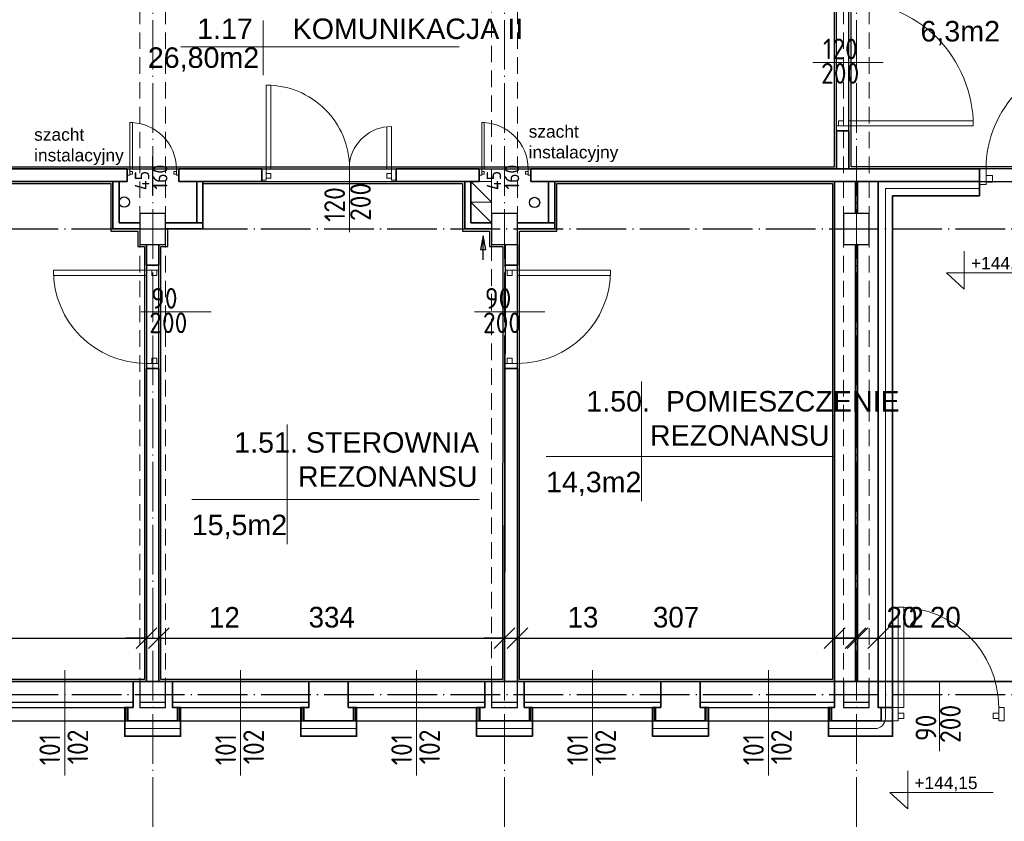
# Model space of a CAD drawing. Header units: millimetres. Extents: x -642 to 14033, y 1994 to 13520.
# Tile 58 of 72: x 7259 to 8210, y 11125 to 11900. Entities that reach past the tile are written whole.
import ezdxf

# ---------------------------------------------------------------- set-up
doc = ezdxf.new("R2010")
doc.units = ezdxf.units.MM
doc.linetypes.add('ACAD_ISO04W100', pattern=[30.5, 24, -3, 0.5, -3])
doc.linetypes.add('KRESKOWA_X2', pattern=[12, 8, -4])
for name, color, linetype, lineweight in [('drzwi', 140, 'Continuous', 13), ('KOMINY', 43, 'Continuous', 15), ('opisy drzwi', 40, 'Continuous', 13), ('opisy pom', 3, 'Continuous', 18), ('OPISY POM. 100', 150, 'Continuous', 20), ('opisy pom.50', 3, 'Continuous', 20), ('przerywana', 7, 'KRESKOWA_X2', 9), ('sciany', 4, 'Continuous', 35), ('symetria', 7, 'ACAD_ISO04W100', 9), ('słupy', 2, 'Continuous', 30), ('wymiary', 1, 'Continuous', 13), ('ściany-OCIEPLENIE', 201, 'Continuous', 9)]:
    doc.layers.add(name, color=color, linetype=linetype, lineweight=lineweight)
doc.layers.add('kanalizacja', color=210, linetype='Continuous')
doc.layers.add('POWIERZCHNIA', color=123, linetype='Continuous', plot=False)
doc.styles.add('ISO', font='isocp.shx')
doc.styles.add('ROMANS', font='ROMANS')
doc.styles.add('SYSTEM', font='TXT')
doc.linetypes.add('BATTING', pattern='A,0.0001,-0.1,[134,ltypeshp.shx,S=0.1,R=0,X=-0.1,Y=0],-0.2,[134,ltypeshp.shx,S=0.1,R=180,X=0.1,Y=0],-0.1', length=0.4001)
doc.dimstyles.new('Jacek2', dxfattribs={"dimscale": 2, "dimtxt": 10, "dimasz": 10, "dimexe": 15, "dimexo": 15, "dimgap": 5, "dimtad": 1, "dimdec": 0, "dimzin": 0, "dimdsep": 46, "dimtxsty": 'Standard', "dimblk": 'OBLIQUE', "dimcen": 0, "dimdle": 5, "dimadec": 1, "dimazin": 0, "dimtfac": 1, "dimtdec": 0, "dimtofl": 0, "dimtmove": 0, "dimatfit": 3, "dimfxl": 1, "dimtolj": 1, "dimtzin": 0, "dimarcsym": 0})

# ---------------------------------------------------------------- blocks, each defined once
blk = doc.blocks.new('_OBLIQUE')
at = {"color": 0, "linetype": 'ByBlock'}
blk.add_line((-0.5, -0.5), (0.5, 0.5), dxfattribs=at)
blk = doc.blocks.new('*D196')
at = {"layer": 'Defpoints', "color": 0, "transparency": 16777216}
for p in [(7381.13, 11301.97), (6722.63, 11259.94), (7381.13, 11259.94)]:
    blk.add_point(p, dxfattribs=at)
at = {"layer": 'wymiary', "color": 0, "lineweight": -2, "transparency": 16777216}
for p, q in [((6722.63, 11289.94), (6722.63, 11331.97)), ((7381.13, 11289.94), (7381.13, 11331.97)), ((6712.63, 11301.97), (7391.13, 11301.97))]:
    blk.add_line(p, q, dxfattribs=at)
at = {"layer": 'wymiary', "color": 0, "lineweight": -2, "transparency": 16777216, "xscale": 20, "yscale": 20, "zscale": 20, "rotation": 180}
blk.add_blockref('_OBLIQUE', (6722.63, 11301.97), dxfattribs=at)
at = {"layer": 'wymiary', "color": 0, "lineweight": -2, "transparency": 16777216, "xscale": 20, "yscale": 20, "zscale": 20}
blk.add_blockref('_OBLIQUE', (7381.13, 11301.97), dxfattribs=at)
at = {"layer": 'wymiary', "color": 0, "transparency": 16777216, "insert": (7051.88, 11321.97), "char_height": 20, "attachment_point": 5}
blk.add_mtext('\\A1;659', dxfattribs=at)
blk = doc.blocks.new('*D197')
at = {"layer": 'Defpoints', "color": 0, "transparency": 16777216}
for p in [(7393.13, 11301.97), (7381.13, 11259.94), (7393.13, 11259.94)]:
    blk.add_point(p, dxfattribs=at)
at = {"layer": 'wymiary', "color": 0, "lineweight": -2, "transparency": 16777216}
for p, q in [((7381.13, 11289.94), (7381.13, 11331.97)), ((7393.13, 11289.94), (7393.13, 11331.97)), ((7381.13, 11301.97), (7361.13, 11301.97)), ((7393.13, 11301.97), (7479.79, 11301.97))]:
    blk.add_line(p, q, dxfattribs=at)
at = {"layer": 'wymiary', "color": 0, "lineweight": -2, "transparency": 16777216, "xscale": 20, "yscale": 20, "zscale": 20}
blk.add_blockref('_OBLIQUE', (7381.13, 11301.97), dxfattribs=at)
at = {"layer": 'wymiary', "color": 0, "lineweight": -2, "transparency": 16777216, "xscale": 20, "yscale": 20, "zscale": 20, "rotation": 180}
blk.add_blockref('_OBLIQUE', (7393.13, 11301.97), dxfattribs=at)
at = {"layer": 'wymiary', "color": 0, "transparency": 16777216, "insert": (7456.46, 11321.97), "char_height": 20, "attachment_point": 5}
blk.add_mtext('\\A1;12', dxfattribs=at)
blk = doc.blocks.new('*D198')
at = {"layer": 'Defpoints', "color": 0, "transparency": 16777216}
for p in [(7727.13, 11301.97), (7393.13, 11259.94), (7727.13, 11259.54)]:
    blk.add_point(p, dxfattribs=at)
at = {"layer": 'wymiary', "color": 0, "lineweight": -2, "transparency": 16777216}
for p, q in [((7393.13, 11289.94), (7393.13, 11331.97)), ((7727.13, 11289.54), (7727.13, 11331.97)), ((7383.13, 11301.97), (7737.13, 11301.97))]:
    blk.add_line(p, q, dxfattribs=at)
at = {"layer": 'wymiary', "color": 0, "lineweight": -2, "transparency": 16777216, "xscale": 20, "yscale": 20, "zscale": 20, "rotation": 180}
blk.add_blockref('_OBLIQUE', (7393.13, 11301.97), dxfattribs=at)
at = {"layer": 'wymiary', "color": 0, "lineweight": -2, "transparency": 16777216, "xscale": 20, "yscale": 20, "zscale": 20}
blk.add_blockref('_OBLIQUE', (7727.13, 11301.97), dxfattribs=at)
at = {"layer": 'wymiary', "color": 0, "transparency": 16777216, "insert": (7560.13, 11321.97), "char_height": 20, "attachment_point": 5}
blk.add_mtext('\\A1;334', dxfattribs=at)
blk = doc.blocks.new('*D199')
at = {"layer": 'Defpoints', "color": 0, "transparency": 16777216}
for p in [(7739.63, 11301.97), (7727.13, 11259.54), (7739.63, 11259.54)]:
    blk.add_point(p, dxfattribs=at)
at = {"layer": 'wymiary', "color": 0, "lineweight": -2, "transparency": 16777216}
for p, q in [((7727.13, 11289.54), (7727.13, 11331.97)), ((7739.63, 11289.54), (7739.63, 11331.97)), ((7727.13, 11301.97), (7707.13, 11301.97)), ((7739.63, 11301.97), (7826.29, 11301.97))]:
    blk.add_line(p, q, dxfattribs=at)
at = {"layer": 'wymiary', "color": 0, "lineweight": -2, "transparency": 16777216, "xscale": 20, "yscale": 20, "zscale": 20}
blk.add_blockref('_OBLIQUE', (7727.13, 11301.97), dxfattribs=at)
at = {"layer": 'wymiary', "color": 0, "lineweight": -2, "transparency": 16777216, "xscale": 20, "yscale": 20, "zscale": 20, "rotation": 180}
blk.add_blockref('_OBLIQUE', (7739.63, 11301.97), dxfattribs=at)
at = {"layer": 'wymiary', "color": 0, "transparency": 16777216, "insert": (7802.96, 11321.97), "char_height": 20, "attachment_point": 5}
blk.add_mtext('\\A1;13', dxfattribs=at)
blk = doc.blocks.new('*D200')
at = {"layer": 'Defpoints', "color": 0, "transparency": 16777216}
for p in [(8046.13, 11301.97), (7739.63, 11259.54), (8046.13, 11259.94)]:
    blk.add_point(p, dxfattribs=at)
at = {"layer": 'wymiary', "color": 0, "lineweight": -2, "transparency": 16777216}
for p, q in [((7739.63, 11289.54), (7739.63, 11331.97)), ((8046.13, 11289.94), (8046.13, 11331.97)), ((7729.63, 11301.97), (8056.13, 11301.97))]:
    blk.add_line(p, q, dxfattribs=at)
at = {"layer": 'wymiary', "color": 0, "lineweight": -2, "transparency": 16777216, "xscale": 20, "yscale": 20, "zscale": 20, "rotation": 180}
blk.add_blockref('_OBLIQUE', (7739.63, 11301.97), dxfattribs=at)
at = {"layer": 'wymiary', "color": 0, "lineweight": -2, "transparency": 16777216, "xscale": 20, "yscale": 20, "zscale": 20}
blk.add_blockref('_OBLIQUE', (8046.13, 11301.97), dxfattribs=at)
at = {"layer": 'wymiary', "color": 0, "transparency": 16777216, "insert": (7892.88, 11321.97), "char_height": 20, "attachment_point": 5}
blk.add_mtext('\\A1;307', dxfattribs=at)
blk = doc.blocks.new('*D201')
at = {"layer": 'Defpoints', "color": 0, "transparency": 16777216}
for p in [(8066.13, 11301.97), (8046.13, 11259.94), (8066.13, 11259.94)]:
    blk.add_point(p, dxfattribs=at)
at = {"layer": 'wymiary', "color": 0, "lineweight": -2, "transparency": 16777216}
for p, q in [((8046.13, 11289.94), (8046.13, 11331.97)), ((8066.13, 11289.94), (8066.13, 11331.97)), ((8036.13, 11301.97), (8066.13, 11301.97)), ((8066.13, 11301.97), (8136.13, 11301.97))]:
    blk.add_line(p, q, dxfattribs=at)
at = {"layer": 'wymiary', "color": 0, "lineweight": -2, "transparency": 16777216, "xscale": 20, "yscale": 20, "zscale": 20, "rotation": 180}
blk.add_blockref('_OBLIQUE', (8046.13, 11301.97), dxfattribs=at)
at = {"layer": 'wymiary', "color": 0, "lineweight": -2, "transparency": 16777216, "xscale": 20, "yscale": 20, "zscale": 20}
blk.add_blockref('_OBLIQUE', (8066.13, 11301.97), dxfattribs=at)
at = {"layer": 'wymiary', "color": 0, "transparency": 16777216, "insert": (8111.13, 11321.97), "char_height": 20, "attachment_point": 5}
blk.add_mtext('\\A1;20', dxfattribs=at)
blk = doc.blocks.new('*D202')
at = {"layer": 'Defpoints', "color": 0, "transparency": 16777216}
for p in [(8068.13, 11301.97), (8066.13, 11259.94), (8068.13, 11259.94)]:
    blk.add_point(p, dxfattribs=at)
at = {"layer": 'wymiary', "color": 0, "lineweight": -2, "transparency": 16777216}
for p, q in [((8066.13, 11289.94), (8066.13, 11331.97)), ((8068.13, 11289.94), (8068.13, 11331.97)), ((8066.13, 11301.97), (8046.13, 11301.97)), ((8068.13, 11301.97), (8141.46, 11301.97))]:
    blk.add_line(p, q, dxfattribs=at)
at = {"layer": 'wymiary', "color": 0, "lineweight": -2, "transparency": 16777216, "xscale": 20, "yscale": 20, "zscale": 20}
blk.add_blockref('_OBLIQUE', (8066.13, 11301.97), dxfattribs=at)
at = {"layer": 'wymiary', "color": 0, "lineweight": -2, "transparency": 16777216, "xscale": 20, "yscale": 20, "zscale": 20, "rotation": 180}
blk.add_blockref('_OBLIQUE', (8068.13, 11301.97), dxfattribs=at)
at = {"layer": 'wymiary', "color": 0, "transparency": 16777216, "insert": (8124.79, 11321.97), "char_height": 20, "attachment_point": 5}
blk.add_mtext('\\A1;2', dxfattribs=at)
blk = doc.blocks.new('*D203')
at = {"layer": 'Defpoints', "color": 0, "transparency": 16777216}
for p in [(8088.13, 11301.97), (8068.13, 11259.94), (8088.13, 11259.94)]:
    blk.add_point(p, dxfattribs=at)
at = {"layer": 'wymiary', "color": 0, "lineweight": -2, "transparency": 16777216}
for p, q in [((8068.13, 11289.94), (8068.13, 11331.97)), ((8088.13, 11289.94), (8088.13, 11331.97)), ((8068.13, 11301.97), (8048.13, 11301.97)), ((8088.13, 11301.97), (8178.13, 11301.97))]:
    blk.add_line(p, q, dxfattribs=at)
at = {"layer": 'wymiary', "color": 0, "lineweight": -2, "transparency": 16777216, "xscale": 20, "yscale": 20, "zscale": 20}
blk.add_blockref('_OBLIQUE', (8068.13, 11301.97), dxfattribs=at)
at = {"layer": 'wymiary', "color": 0, "lineweight": -2, "transparency": 16777216, "xscale": 20, "yscale": 20, "zscale": 20, "rotation": 180}
blk.add_blockref('_OBLIQUE', (8088.13, 11301.97), dxfattribs=at)
at = {"layer": 'wymiary', "color": 0, "transparency": 16777216, "insert": (8153.13, 11321.97), "char_height": 20, "attachment_point": 5}
blk.add_mtext('\\A1;20', dxfattribs=at)
blk = doc.blocks.new('*D204')
at = {"layer": 'Defpoints', "color": 0, "transparency": 16777216}
for p in [(8741.13, 11301.97), (8088.13, 11259.94), (8741.13, 11259.94)]:
    blk.add_point(p, dxfattribs=at)
at = {"layer": 'wymiary', "color": 0, "lineweight": -2, "transparency": 16777216}
for p, q in [((8088.13, 11289.94), (8088.13, 11331.97)), ((8741.13, 11289.94), (8741.13, 11331.97)), ((8078.13, 11301.97), (8751.13, 11301.97))]:
    blk.add_line(p, q, dxfattribs=at)
at = {"layer": 'wymiary', "color": 0, "lineweight": -2, "transparency": 16777216, "xscale": 20, "yscale": 20, "zscale": 20, "rotation": 180}
blk.add_blockref('_OBLIQUE', (8088.13, 11301.97), dxfattribs=at)
at = {"layer": 'wymiary', "color": 0, "lineweight": -2, "transparency": 16777216, "xscale": 20, "yscale": 20, "zscale": 20}
blk.add_blockref('_OBLIQUE', (8741.13, 11301.97), dxfattribs=at)
at = {"layer": 'wymiary', "color": 0, "transparency": 16777216, "insert": (8414.63, 11321.97), "char_height": 20, "attachment_point": 5}
blk.add_mtext('\\A1;653', dxfattribs=at)

msp = doc.modelspace()

# ---------------------------------------------------------------- linework, layer by layer
at = {"linetype": 'ACAD_ISO04W100', "ltscale": 2}
for p, q in [((476.75, 11697.44), (13301.13, 11697.44)), ((7399.63, 11697.44), (7435.63, 11697.44)), ((7739.63, 11697.44), (7775.63, 11697.44)), ((476.87, 11247.44), (8720.13, 11247.44))]:
    msp.add_line(p, q, dxfattribs=at)
for p, q in [((6208.63, 11259.94), (8720.13, 11259.94)), ((7236.13, 11240.01), (7368.13, 11240.01)), ((7374.63, 11240.01), (7399.63, 11240.01)), ((7406.13, 11240.01), (7538.13, 11240.01)), ((7576.13, 11240.01), (7708.13, 11240.01)), ((7714.63, 11240.01), (7739.63, 11240.01)), ((7746.13, 11240.01), (7878.13, 11240.01)), ((7916.13, 11240.01), (8046.13, 11240.01)), ((8054.63, 11240.01), (8079.63, 11240.01)), ((6216.29, 11221.94), (8102.14, 11221.94))]:
    msp.add_line(p, q)
at = {"ltscale": 2}
for p, q in [((7236.13, 11234.94), (7368.13, 11234.94)), ((7374.63, 11234.94), (7399.63, 11234.94)), ((7406.13, 11234.94), (7538.13, 11234.94)), ((7576.13, 11234.94), (7708.13, 11234.94)), ((7714.63, 11234.94), (7739.63, 11234.94)), ((7746.13, 11234.94), (7878.13, 11234.94)), ((7916.13, 11234.94), (8046.13, 11234.94)), ((8054.63, 11234.94), (8079.63, 11234.94))]:
    msp.add_line(p, q, dxfattribs=at)
at = {"layer": 'drzwi'}
for points in [[(7496.81, 11755.44, 0), (7501.31, 11755.44, 0), (7501.31, 11836.44, 0), (7496.81, 11836.44, 0), (7496.81, 11755.44, 0)], [(7365.03, 11755.43, 0), (7367.53, 11755.43, 0), (7367.53, 11800.39, 0), (7365.03, 11800.39, 0), (7365.03, 11755.43, 0)], [(7705.03, 11755.44, 0), (7707.53, 11755.44, 0), (7707.53, 11800.39, 0), (7705.03, 11800.39, 0), (7705.03, 11755.44, 0)], [(8049.91, 11797.17, 0), (8049.91, 11801.97, 0), (8054.71, 11801.97, 0), (8054.71, 11797.17, 0), (8049.91, 11797.17, 0)], [(8059.51, 11792.37, 0), (8059.51, 11801.97, 0), (8180.02, 11801.99, 0), (8180.11, 11797.17, 0), (8059.51, 11797.17, 0)], [(7617.81, 11755.44, 0), (7613.31, 11755.44, 0), (7613.31, 11796.19, 0)], [(7617.81, 11796.44, 0), (7617.81, 11755.44, 0)], [(8047.99, 11797.17, 0), (8047.99, 11792.37, 0), (8059.51, 11792.37, 0), (8059.51, 11797.17, 0), (8047.99, 11797.17, 0)], [(7365.03, 11749.44, 0), (7362.54, 11749.44, 0), (7362.54, 11755.43, 0), (7365.03, 11755.43, 0), (7365.03, 11749.44, 0)], [(7365.03, 11750.44, 0), (7367.53, 11750.44, 0), (7367.53, 11752.94, 0), (7365.03, 11752.94, 0), (7365.03, 11750.44, 0)], [(7409.99, 11750.44, 0), (7407.49, 11750.44, 0), (7407.49, 11752.94, 0), (7409.99, 11752.94, 0), (7409.99, 11750.44, 0)], [(7409.99, 11749.44, 0), (7412.49, 11749.44, 0), (7412.49, 11755.43, 0), (7409.99, 11755.43, 0), (7409.99, 11749.44, 0)], [(7496.81, 11744.64, 0), (7492.31, 11744.64, 0), (7492.31, 11755.44, 0), (7496.81, 11755.44, 0), (7496.81, 11744.64, 0)], [(7496.81, 11746.44, 0), (7501.31, 11746.44, 0), (7501.31, 11750.94, 0), (7496.81, 11750.94, 0), (7496.81, 11746.44, 0)], [(7617.81, 11746.44, 0), (7613.31, 11746.44, 0), (7613.31, 11750.94, 0), (7617.81, 11750.94, 0), (7617.81, 11746.44, 0)], [(7622.31, 11744.64, 0), (7617.81, 11744.64, 0), (7617.81, 11755.44, 0), (7622.31, 11755.44, 0), (7622.31, 11744.64, 0)], [(7705.03, 11749.44, 0), (7702.54, 11749.44, 0), (7702.54, 11755.44, 0), (7705.03, 11755.44, 0), (7705.03, 11749.44, 0)], [(7705.03, 11750.44, 0), (7707.53, 11750.44, 0), (7707.53, 11752.94, 0), (7705.03, 11752.94, 0), (7705.03, 11750.44, 0)], [(7749.99, 11750.44, 0), (7747.49, 11750.44, 0), (7747.49, 11752.94, 0), (7749.99, 11752.94, 0), (7749.99, 11750.44, 0)], [(7749.99, 11749.44, 0), (7752.49, 11749.44, 0), (7752.49, 11755.44, 0), (7749.99, 11755.44, 0), (7749.99, 11749.44, 0)], [(8192.48, 11740.28, 0), (8186.17, 11740.28, 0), (8186.17, 11755.44, 0), (8192.48, 11755.44, 0), (8192.48, 11740.28, 0)], [(8192.48, 11742.81, 0), (8198.8, 11742.81, 0), (8198.8, 11749.13, 0), (8192.48, 11749.13, 0), (8192.48, 11742.81, 0)], [(7381.13, 11657.44, 0), (7381.13, 11652.44, 0), (7291.13, 11652.44, 0), (7291.13, 11657.44, 0), (7381.13, 11657.44, 0)], [(7393.13, 11657.44, 0), (7393.13, 11662.44, 0), (7381.13, 11662.44, 0), (7381.13, 11657.44, 0), (7393.13, 11657.44, 0)], [(7391.13, 11657.44, 0), (7391.13, 11652.44, 0), (7386.13, 11652.44, 0), (7386.13, 11657.44, 0), (7391.13, 11657.44, 0)], [(7727.64, 11657.44, 0), (7727.64, 11662.44, 0), (7739.64, 11662.44, 0), (7739.64, 11657.44, 0), (7727.64, 11657.44, 0)], [(7729.64, 11657.44, 0), (7729.64, 11652.44, 0), (7734.64, 11652.44, 0), (7734.64, 11657.44, 0), (7729.64, 11657.44, 0)], [(7739.64, 11657.44, 0), (7739.64, 11652.44, 0), (7829.64, 11652.44, 0), (7829.64, 11657.44, 0), (7739.64, 11657.44, 0)], [(7391.13, 11567.44, 0), (7391.13, 11572.44, 0), (7386.13, 11572.44, 0), (7386.13, 11567.44, 0), (7391.13, 11567.44, 0)], [(7729.64, 11567.44, 0), (7729.64, 11572.44, 0), (7734.64, 11572.44, 0), (7734.64, 11567.44, 0), (7729.64, 11567.44, 0)], [(7393.13, 11567.44, 0), (7393.13, 11562.44, 0), (7381.13, 11562.44, 0), (7381.13, 11567.44, 0), (7393.13, 11567.44, 0)], [(7727.64, 11567.44, 0), (7727.64, 11562.44, 0), (7739.64, 11562.44, 0), (7739.64, 11567.44, 0), (7727.64, 11567.44, 0)], [(8107.63, 11234.87, 0), (8113.02, 11234.87, 0), (8113.02, 11331.88, 0), (8107.63, 11331.88, 0), (8107.63, 11234.87, 0)], [(8107.63, 11221.94, 0), (8102.24, 11221.94, 0), (8102.24, 11234.87, 0), (8107.63, 11234.87, 0), (8107.63, 11221.94, 0)], [(8107.63, 11224.09, 0), (8113.02, 11224.09, 0), (8113.02, 11229.48, 0), (8107.63, 11229.48, 0), (8107.63, 11224.09, 0)], [(8204.64, 11224.09, 0), (8199.25, 11224.09, 0), (8199.25, 11229.48, 0), (8204.64, 11229.48, 0), (8204.64, 11224.09, 0)], [(8204.64, 11221.94, 0), (8210.02, 11221.94, 0), (8210.02, 11234.87, 0), (8204.64, 11234.87, 0), (8204.64, 11221.94, 0)]]:
    msp.add_polyline3d(points, dxfattribs=at)
for centre, radius, start, end in [((8059.51, 11797.17), 120.6, 0, 90.00017), ((8299.85, 11755.44), 107.37, 89.99966, 180.00001), ((7497.25, 11756.36), 80.08, 0.19955, 90.31118), ((7365.03, 11755.43), 44.96, 0, 90), ((7705.03, 11755.44), 44.96, 0, 90), ((7617.81, 11755.44), 41, 90, 172.19568), ((7381.13, 11657.44), 90, 180, 270), ((7739.64, 11657.44), 90, 270, 0), ((8107.63, 11234.87), 97, 0, 90)]:
    msp.add_arc(centre, radius, start, end, dxfattribs=at)
at = {"layer": 'kanalizacja'}
for centre in [(7359.63, 11723.44), (7756.12, 11723.06)]:
    msp.add_circle(centre, 5, dxfattribs=at)
at = {"layer": 'KOMINY', "lineweight": 18}
for p, q in [((7694.63, 11743.44), (7714.63, 11723.44)), ((7694.63, 11723.44), (7714.63, 11703.44))]:
    msp.add_line(p, q, dxfattribs=at)
for points in [[(7714.63, 11723.44), (7694.63, 11723.44), (7694.63, 11743.44), (7714.63, 11743.44)], [(7714.63, 11703.44), (7694.63, 11703.44), (7694.63, 11723.44), (7714.63, 11723.44)]]:
    msp.add_lwpolyline(points, close=True, dxfattribs=at)
at = {"layer": 'KOMINY', "lineweight": 30}
msp.add_lwpolyline([(7706.39, 11667.51), (7706.39, 11690.78), (7703.85, 11677.66), (7708.96, 11677.66), (7706.39, 11690.78)], dxfattribs=at)
at = {"layer": 'opisy drzwi'}
for p, q in [((8025, 11858.39), (8092.87, 11858.39)), ((7386.94, 11767.42), (7386.94, 11730.21)), ((7577.38, 11694.39), (7577.38, 11762.26)), ((7726.94, 11767.42), (7726.94, 11730.21)), ((7375.7, 11617.25), (7443.57, 11617.25)), ((7698.21, 11617.25), (7766.08, 11617.25)), ((7302.13, 11270.73), (7302.13, 11168.97)), ((7472.13, 11270.73), (7472.13, 11168.97)), ((7642.13, 11270.73), (7642.13, 11168.97)), ((7812.13, 11270.73), (7812.13, 11168.97)), ((7982.13, 11270.73), (7982.13, 11168.97)), ((8147.44, 11192.51), (8147.44, 11260.38))]:
    msp.add_line(p, q, dxfattribs=at)
at = {"layer": 'opisy pom'}
for p, q in [((7859.36, 11434.14), (7859.36, 11549.93)), ((7516.99, 11392.64), (7516.99, 11508.43)), ((7767.36, 11477.54), (8045.08, 11477.54)), ((7425, 11436.04), (7702.71, 11436.04))]:
    msp.add_line(p, q, dxfattribs=at)
at = {"layer": 'OPISY POM. 100'}
for p, q in [((7493.94, 11899.07), (7493.94, 11846.07)), ((7414.39, 11873.57), (7683.41, 11873.57))]:
    msp.add_line(p, q, dxfattribs=at)
at = {"layer": 'opisy pom.50'}
for points in [[(8171.43, 11676.04), (8171.43, 11639.3), (8154.07, 11654.93), (8254.03, 11654.93)], [(8116.7, 11173.59), (8116.7, 11136.86), (8099.34, 11152.49), (8199.31, 11152.49)]]:
    msp.add_lwpolyline(points, dxfattribs=at)
at = {"layer": 'POWIERZCHNIA'}
for points in [[(7022.28, 11755.44), (8047.99, 11755.44), (8047.99, 11985.44), (8047.99, 11985.44), (8047.99, 12217.44), (7907.99, 12217.44), (7907.99, 11985.44), (7022.28, 11985.44), (7022.28, 11755.44)], [(6722.63, 11693.44), (6792.63, 11693.44), (6792.63, 11743.44), (7348.63, 11743.44), (7348.63, 11697.44), (7374.63, 11697.44), (7374.63, 11682.44), (7381.13, 11682.44), (7381.13, 11259.94), (6722.63, 11259.94), (6722.63, 11693.44), (6792.63, 11693.44), (6792.63, 11743.44)], [(6794.63, 11741.44), (7346.63, 11741.44), (7346.63, 11695.44), (7372.63, 11695.44), (7372.63, 11680.44), (7379.13, 11680.44), (7379.13, 11261.94), (6724.63, 11261.94), (6724.63, 11691.44)], [(7435.63, 11743.44), (7688.63, 11743.44), (7688.63, 11697.44), (7714.63, 11697.44), (7714.63, 11682.44), (7727.63, 11682.42), (7727.13, 11259.94), (7393.13, 11259.94), (7393.13, 11682.44), (7399.63, 11682.44), (7399.63, 11697.44)], [(7435.63, 11741.44), (7686.63, 11741.44), (7686.63, 11695.44), (7712.63, 11695.44), (7712.63, 11680.44), (7725.62, 11680.43), (7725.13, 11261.94), (7395.13, 11261.94), (7395.13, 11680.44), (7401.63, 11680.44), (7401.63, 11697.44)], [(7739.63, 11697.44), (7775.63, 11697.44), (7775.63, 11743.44), (8046.13, 11743.44), (8046.13, 11259.94), (7739.68, 11259.94), (7739.68, 11697.44), (7775.63, 11697.44)], [(8088.13, 11743.44), (8343.63, 11743.43), (8343.61, 11697.44), (8394.63, 11697.42), (8394.63, 11682.44), (8419.63, 11682.44), (8419.63, 11697.44), (8450.63, 11697.44), (8450.63, 11743.44), (8741.13, 11743.44), (8741.13, 11712.44), (8734.63, 11712.44), (8734.63, 11682.44), (8741.13, 11682.44), (8741.13, 11259.94), (8088.13, 11259.94), (8088.14, 11743.44)]]:
    msp.add_lwpolyline(points, dxfattribs=at)
for points in [[(7024.28, 11757.44), (8045.99, 11757.44), (8045.99, 11985.44), (8045.99, 12215.44), (7909.99, 12215.44), (7909.99, 11983.44), (7024.28, 11983.44)], [(8059.99, 11985.44), (8344.88, 11985.44), (8344.88, 11755.45), (8059.99, 11755.45)], [(8061.99, 11983.44), (8342.88, 11983.44), (8342.88, 11757.45), (8061.99, 11757.45)], [(7741.68, 11695.44), (7777.63, 11695.44), (7777.63, 11741.44), (8044.13, 11741.44), (8044.13, 11261.94), (7741.68, 11261.94)]]:
    msp.add_lwpolyline(points, close=True, dxfattribs=at)
at = {"layer": 'przerywana', "linetype": 'KRESKOWA_X2', "ltscale": 2}
for p, q in [((7374.63, 12631.44), (7374.63, 11259.94)), ((7399.63, 12631.44), (7399.63, 11259.94)), ((7739.63, 12631.44), (7739.63, 11472.44)), ((8054.63, 12631.44), (8054.63, 11259.94)), ((8079.63, 12631.44), (8079.63, 11259.94)), ((7714.63, 12618.61), (7714.63, 11247.11))]:
    msp.add_line(p, q, dxfattribs=at)
at = {"layer": 'sciany'}
for p, q in [((8047.99, 11792.37), (8059.99, 11792.37)), ((8047.99, 11792.37), (8047.99, 11755.45)), ((8059.99, 11792.37), (8059.99, 11755.45)), ((6515.9, 11755.44), (7362.54, 11755.44)), ((7412.54, 11755.44), (7492.54, 11755.44)), ((7492.54, 11755.44), (7492.54, 11743.44)), ((7622.54, 11755.44), (7622.54, 11743.44)), ((7622.54, 11755.44), (7702.54, 11755.44)), ((7752.54, 11755.44), (8186.17, 11755.44)), ((8186.17, 11755.44), (8186.17, 11729.44)), ((6515.9, 11743.44), (7362.54, 11743.44)), ((7348.63, 11697.44), (7348.63, 11743.44)), ((7354.63, 11703.44), (7354.63, 11743.44)), ((7412.54, 11743.44), (7492.54, 11743.44)), ((7429.63, 11703.44), (7429.63, 11743.44)), ((7435.63, 11697.44), (7435.63, 11743.44)), ((7622.54, 11743.44), (7702.54, 11743.44)), ((7688.63, 11697.44), (7688.63, 11743.44)), ((7694.63, 11703.44), (7694.63, 11743.44)), ((7694.63, 11743.44), (7702.54, 11743.44)), ((7752.49, 11743.44), (8186.17, 11743.44)), ((7769.63, 11703.44), (7769.63, 11743.44)), ((7775.63, 11697.44), (7775.63, 11743.44)), ((8046.13, 11259.94), (8046.13, 11743.44)), ((8066.13, 11712.44), (8066.13, 11743.44)), ((8068.13, 11712.44), (8068.13, 11743.44)), ((8088.13, 11259.94), (8088.13, 11743.44)), ((7374.63, 11703.44), (7354.63, 11703.44)), ((7435.63, 11703.44), (7399.63, 11703.44)), ((7714.63, 11703.44), (7694.63, 11703.44)), ((7775.63, 11703.44), (7739.63, 11703.44)), ((7374.63, 11697.44), (7348.63, 11697.44)), ((7435.63, 11697.44), (7399.63, 11697.44)), ((7714.63, 11697.44), (7688.63, 11697.44)), ((7775.63, 11697.44), (7739.63, 11697.44)), ((7381.13, 11682.44), (7381.13, 11662.44)), ((7393.13, 11682.44), (7393.13, 11662.44)), ((7727.63, 11682.44), (7727.6, 11662.44)), ((7739.63, 11682.44), (7739.63, 11662.44)), ((8066.13, 11259.94), (8066.13, 11682.44)), ((8068.13, 11259.94), (8068.13, 11682.44)), ((7393.13, 11662.44), (7381.13, 11662.44)), ((7727.64, 11662.44), (7739.64, 11662.44)), ((7381.13, 11562.44), (7381.13, 11259.94)), ((7393.13, 11562.44), (7381.13, 11562.44)), ((7393.13, 11562.44), (7393.13, 11259.94)), ((7727.48, 11562.44), (7727.13, 11259.94)), ((7727.64, 11562.44), (7739.64, 11562.44)), ((7739.64, 11562.44), (7739.68, 11259.94)), ((7538.13, 11259.94), (7576.13, 11259.94)), ((7538.13, 11259.94), (7550.13, 11259.94)), ((8046.13, 11234.94), (8046.13, 11257.44)), ((8088.13, 11234.94), (8088.13, 11259.94))]:
    msp.add_line(p, q, dxfattribs=at)
for points in [[(7362.54, 11755.44), (7362.54, 11743.44)], [(7412.54, 11755.44), (7412.54, 11743.44)], [(7702.54, 11755.44), (7702.54, 11743.44)], [(7752.54, 11755.44), (7752.54, 11743.44)], [(8186.17, 11729.44), (8102.13, 11729.44), (8102.14, 11206.94)], [(7368.13, 11259.94), (7406.13, 11259.94), (7406.13, 11234.94), (7411.13, 11234.94), (7411.13, 11221.94), (7363.13, 11221.94), (7363.13, 11234.94), (7368.13, 11234.94), (7368.13, 11259.94)], [(7538.13, 11259.94), (7576.13, 11259.94), (7576.13, 11234.94), (7581.13, 11234.94), (7581.13, 11221.94), (7533.13, 11221.94), (7533.13, 11234.94), (7538.13, 11234.94), (7538.13, 11259.94)], [(7708.13, 11259.94), (7746.13, 11259.94), (7746.13, 11234.94), (7751.13, 11234.94), (7751.13, 11221.94), (7703.13, 11221.94), (7703.13, 11234.94), (7708.13, 11234.94), (7708.13, 11259.94)], [(7878.13, 11259.94), (7916.13, 11259.94), (7916.13, 11234.94), (7921.13, 11234.94), (7921.13, 11221.94), (7873.13, 11221.94), (7873.13, 11234.94), (7878.13, 11234.94), (7878.13, 11259.94)], [(8046.13, 11259.94), (8088.13, 11259.94), (8088.13, 11234.94), (8091.13, 11234.94), (8091.13, 11221.94), (8043.13, 11221.94), (8043.13, 11234.94), (8046.13, 11234.94), (8046.13, 11259.94)], [(7363.13, 11234.94), (7360.13, 11234.94), (7360.13, 11206.94), (7414.13, 11206.94), (7414.13, 11234.94), (7411.13, 11234.94)], [(7533.13, 11234.94), (7530.13, 11234.94), (7530.13, 11206.94), (7584.13, 11206.94), (7584.13, 11234.94), (7581.13, 11234.94)], [(7703.13, 11234.94), (7700.13, 11234.94), (7700.13, 11206.94), (7754.13, 11206.94), (7754.13, 11234.94), (7751.13, 11234.94)], [(7873.13, 11234.94), (7870.13, 11234.94), (7870.13, 11206.94), (7924.13, 11206.94), (7924.13, 11234.94), (7921.13, 11234.94)], [(8043.13, 11234.94), (8040.13, 11234.94), (8040.13, 11206.94), (8102.14, 11206.94), (8102.14, 11234.94), (8091.13, 11234.94)]]:
    msp.add_lwpolyline(points, dxfattribs=at)
at = {"layer": 'symetria', "linetype": 'ACAD_ISO04W100', "ltscale": 2}
for p, q in [((7387.13, 12631.44), (7387.13, 11033.72)), ((7727.13, 12631.44), (7727.13, 11033.49)), ((8067.13, 12631.44), (8067.13, 11033.73))]:
    msp.add_line(p, q, dxfattribs=at)
at = {"layer": 'słupy'}
for points in [[(7374.63, 11682.44), (7399.63, 11682.44), (7399.63, 11712.44), (7374.63, 11712.44)], [(7714.63, 11682.44), (7739.63, 11682.44), (7739.63, 11712.44), (7714.63, 11712.44)], [(8054.63, 11682.44), (8079.63, 11682.44), (8079.63, 11712.44), (8054.63, 11712.44)], [(7374.63, 11234.94), (7399.63, 11234.94), (7399.63, 11259.94), (7374.63, 11259.94)], [(7714.63, 11234.94), (7739.63, 11234.94), (7739.63, 11259.94), (7714.63, 11259.94)], [(8054.63, 11234.94), (8079.63, 11234.94), (8079.63, 11259.94), (8054.63, 11259.94)]]:
    msp.add_lwpolyline(points, close=True, dxfattribs=at)
at = {"layer": 'ściany-OCIEPLENIE', "linetype": 'BATTING', "ltscale": 3}
for p, q in [((7361.63, 11234.94), (7361.63, 11221.94)), ((7412.63, 11234.94), (7412.63, 11221.94)), ((7531.63, 11234.94), (7531.63, 11221.94)), ((7582.63, 11234.94), (7582.63, 11221.94)), ((7701.63, 11234.94), (7701.63, 11221.94)), ((7752.63, 11234.94), (7752.63, 11221.94)), ((7871.63, 11234.94), (7871.63, 11221.94)), ((7922.63, 11234.94), (7922.63, 11221.94)), ((8041.63, 11234.94), (8041.63, 11221.94))]:
    msp.add_line(p, q, dxfattribs=at)
at = {"layer": 'ściany-OCIEPLENIE', "linetype": 'BATTING', "ltscale": 14}
for p, q in [((7414.13, 11214.44), (7360.13, 11214.44)), ((7584.13, 11214.44), (7530.13, 11214.44)), ((7754.13, 11214.44), (7700.13, 11214.44)), ((7924.13, 11214.44), (7870.13, 11214.44))]:
    msp.add_line(p, q, dxfattribs=at)
at = {"layer": 'ściany-OCIEPLENIE', "ltscale": 14}
msp.add_lwpolyline([(8186.17, 11736.44), (8095.13, 11736.44), (8095.14, 11224.44, -0.41422), (8085.14, 11214.44), (8040.13, 11214.44)], format="xyb", dxfattribs=at)

# ---------------------------------------------------------------- texts
at = {"layer": 'opisy drzwi', "style": 'ISO'}
for s, p in [('120', (8034.9, 11861.5)), ('200', (8033.03, 11837.83)), ('90', (7385.6, 11620.36)), ('90', (7708.11, 11620.36)), ('200', (7383.73, 11596.69)), ('200', (7706.24, 11596.69))]:
    msp.add_text(s, height=20, dxfattribs=at).set_placement(p)
for s, height, p in [('160', 14, (7401.34, 11735.61)), ('160', 14, (7741.34, 11735.61)), ('45', 14, (7383.84, 11734.97)), ('45', 14, (7723.84, 11734.97)), ('120', 20, (7572.94, 11704.29)), ('200', 20, (7597.94, 11705.2)), ('200', 20, (8168, 11200.53)), ('90', 20, (8144.33, 11202.4)), ('101', 20, (7297.69, 11178.99)), ('102', 20, (7324.72, 11179.91)), ('101', 20, (7467.69, 11178.99)), ('102', 20, (7494.72, 11179.91)), ('101', 20, (7637.69, 11178.99)), ('102', 20, (7664.72, 11179.91)), ('101', 20, (7807.69, 11178.99)), ('102', 20, (7834.72, 11179.91)), ('101', 20, (7977.69, 11178.99)), ('102', 20, (8004.72, 11179.91))]:
    msp.add_text(s, height=height, rotation=90, dxfattribs=at).set_placement(p)
at = {"layer": 'opisy pom', "char_height": 19.8, "attachment_point": 1, "style": 'SYSTEM'}
for s, insert in [('{\\fArial|b0|i0|c238|p34;1.17     KOMUNIKACJA II}', (7430.11, 11900.87)), ('{\\fArial|b0|i0|c238|p34;6,3m2  }', (8129.06, 11898.51)), ('{\\fArial|b0|i0|c238|p34;26,80m2  }', (7382.42, 11872.99)), ('{\\fArial|b0|i0|c238|p34;1.50.  POMIESZCZENIE\\P        REZONANSU  \\P         }', (7806.14, 11540.75)), ('{\\fArial|b0|i0|c238|p34;1.51. STEROWNIA\\P        REZONANSU  \\P         }', (7465.93, 11500.97)), ('{\\fArial|b0|i0|c238|p34;14,3m2  }', (7767.18, 11462.7)), ('{\\fArial|b0|i0|c238|p34;15,5m2  }', (7424.82, 11421.21))]:
    msp.add_mtext(s, dxfattribs=dict(at, insert=insert))
at = {"layer": 'OPISY POM. 100', "char_height": 12, "attachment_point": 1, "style": 'ROMANS'}
for insert in [(7750.44, 11797.67), (7272.54, 11794.74)]:
    msp.add_mtext('{\\fArial|b0|i0|c238|p34;szacht\\Pinstalacyjny}', dxfattribs=dict(at, insert=insert))
at = {"layer": 'opisy pom.50', "char_height": 12, "attachment_point": 1, "style": 'ROMANS'}
for s, insert in [('{\\fArial|b0|i0|c238|p34;+144,17}', (8177.89, 11670.39)), ('{\\fArial|b0|i0|c238|p34;+144,15}', (8123.16, 11167.94))]:
    msp.add_mtext(s, dxfattribs=dict(at, insert=insert))

# ---------------------------------------------------------------- dimensions: what is measured, and where the dimension line sits
at = {"layer": 'wymiary'}
for base, p1, p2, picture, middle in [((7381.12682415, 11301.97280139), (6722.62682415, 11259.93860179), (7381.12682415, 11259.93860179), '*D196', (7051.87682415, 11321.97280139)), ((7393.13, 11301.97), (7381.13, 11259.94), (7393.13, 11259.94), '*D197', (7456.46, 11321.97)), ((7727.13, 11301.97), (7393.13, 11259.94), (7727.13, 11259.54), '*D198', (7560.13, 11321.97)), ((7739.6268, 11301.9728), (7727.1264, 11259.5433), (7739.6268, 11259.5433), '*D199', (7802.9602, 11321.9728)), ((8046.12682415, 11301.97280139), (7739.62682415, 11259.54333608), (8046.12682415, 11259.93860179), '*D200', (7892.87682415, 11321.97280139)), ((8066.13, 11301.97), (8046.13, 11259.94), (8066.13, 11259.94), '*D201', (8111.13, 11321.97)), ((8068.13, 11301.97), (8066.13, 11259.94), (8068.13, 11259.94), '*D202', (8124.79, 11321.97)), ((8088.13, 11301.97), (8068.13, 11259.94), (8088.13, 11259.94), '*D203', (8153.13, 11321.97)), ((8741.13, 11301.97), (8088.13, 11259.94), (8741.13, 11259.94), '*D204', (8414.63, 11321.97))]:
    dim = msp.add_linear_dim(base=base, p1=p1, p2=p2, dimstyle='Jacek2', dxfattribs=at)
    dim.commit()
    dim.dimension.update_dxf_attribs({"geometry": picture, "text_midpoint": middle})

doc.saveas('drawing.dxf')
